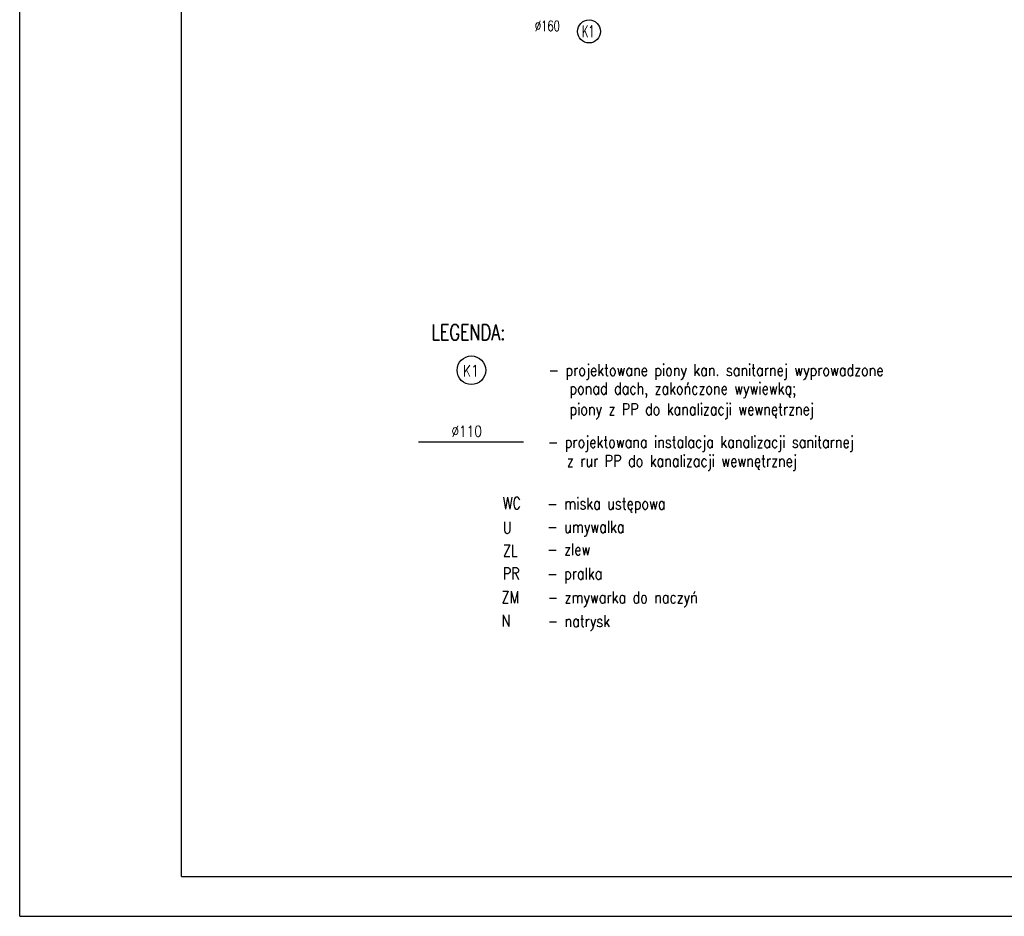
# Model space of a CAD drawing. Extents: x -220312 to -8310, y -91840 to 81907.
# Tile 5 of 128: x -139420 to -124306, y -58245 to -44486. Entities that reach past the tile are written whole.
import ezdxf
from ezdxf.enums import TextEntityAlignment as Align

# ---------------------------------------------------------------- set-up
doc = ezdxf.new("R2010")
doc.units = 0
doc.header["$MEASUREMENT"] = 0
for name, color, linetype, lineweight in [('#IS_kanS', 34, 'Continuous', 30), ('#kan.san', 34, 'Continuous', 30), ('#ks', 34, 'Continuous', 30)]:
    doc.layers.add(name, color=color, linetype=linetype, lineweight=lineweight)
for name, color, linetype in [('#opisy', 252, 'Continuous'), ('_opis', 3, 'Continuous'), ('_TABELA', 7, 'Continuous'), ('IS kan. pion', 3, 'Continuous')]:
    doc.layers.add(name, color=color, linetype=linetype)
doc.styles.add('ROMANS', font='romans.shx', dxfattribs={"width": 0.85, "height": 0.11})

# ---------------------------------------------------------------- blocks, each defined once
blk = doc.blocks.new('A$C382C6C0C')
at = {"layer": '#ks', "color": 7, "lineweight": -3}
for p, q in [((-248.5, -2909), (-248.5, 61)), ((0, -2848), (0, 0)), ((0, -2848), (3890.5, -2848)), ((-248.5, -2909), (3951.5, -2909))]:
    blk.add_line(p, q, dxfattribs=at)

msp = doc.modelspace()

# ---------------------------------------------------------------- linework, layer by layer
at = {"layer": '#kan.san', "color": 34}
msp.add_line((-133301, -50962), (-131685, -50962), dxfattribs=at)
at = {"color": 7, "lineweight": -3}
msp.add_circle((-130681, -44666), 176, dxfattribs=at)
at = {"layer": '_opis', "color": 7}
msp.add_circle((-132487, -49865), 220, dxfattribs=at)

# ---------------------------------------------------------------- block references
at = {"layer": '#ks', "color": 1, "lineweight": 35, "xscale": 10, "yscale": 10, "zscale": 10}
msp.add_blockref('A$C382C6C0C', (-136935, -29155), dxfattribs=at)

# ---------------------------------------------------------------- texts
at = {"layer": '#IS_kanS', "color": 7, "style": 'ROMANS', "width": 0.8}
msp.add_text('K1', height=175.6, dxfattribs=at).set_placement((-132495, -49873), align=Align.MIDDLE_CENTER)
at = {"layer": '#opisy', "color": 7, "style": 'ROMANS', "width": 0.8}
for s, height, p in [('%%C110', 170, (-132792, -50886)), ('- projektowana instalacja kanalizacji sanitarnej', 180, (-131313, -51056)), (' z rur PP do kanalizacji wewnętrznej', 180, (-131119, -51347)), ('WC', 180, (-132004, -51995)), ('- miska ustępowa ', 180, (-131321, -52001)), ('U', 180, (-132004, -52369)), ('- umywalka', 180, (-131321, -52358)), ('ZL', 180, (-132004, -52723)), ('- zlew', 180, (-131321, -52705)), ('PR', 180, (-132005, -53074)), ('- pralka', 180, (-131323, -53076)), ('ZM', 180, (-132025, -53438)), ('- zmywarka do naczyń', 180, (-131315, -53441)), ('N', 180, (-132025, -53799)), ('- natrysk', 180, (-131315, -53805))]:
    msp.add_text(s, height=height, dxfattribs=at).set_placement(p)
at = {"layer": '_opis', "color": 3, "lineweight": 30, "style": 'ROMANS', "width": 0.6}
msp.add_text('K1', height=180, dxfattribs=at).set_placement((-130787, -44755))
at = {"layer": '_TABELA', "color": 7, "style": 'ROMANS'}
for s, height, width, p in [('%%C160', 160, 0.7, (-131512, -44661)), ('LEGENDA:', 240, 0.75, (-133101, -49403))]:
    msp.add_text(s, height=height, dxfattribs=dict(at, width=width)).set_placement(p)
at = {"layer": 'IS kan. pion', "color": 7, "style": 'ROMANS', "width": 0.8}
for s, p in [('- projektowane piony kan. sanitarnej wyprowadzone', (-131301, -49953)), ('ponad dach, zakończone wywiewką;  ', (-130982, -50235)), ('piony z PP do kanalizacji wewnętrznej', (-130981, -50554))]:
    msp.add_text(s, height=180, dxfattribs=at).set_placement(p)

doc.saveas('drawing.dxf')
